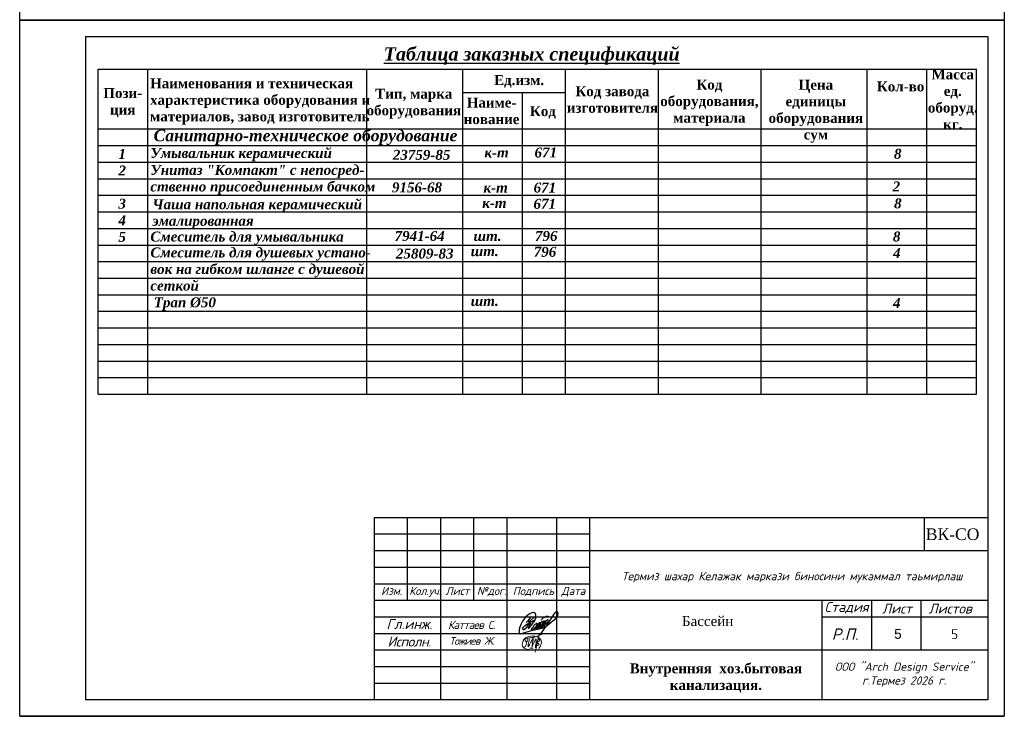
# Model space of a CAD drawing. Extents: x 4114239 to 5838486, y 780458 to 1383318.
# Tile 162 of 231: x 4447956 to 4477656, y 1152296 to 1173307. Entities that reach past the tile are written whole.
import ezdxf

# ---------------------------------------------------------------- set-up
doc = ezdxf.new("R2010")
doc.units = 0
doc.header["$MEASUREMENT"] = 0
doc.layers.add('_0', color=7, linetype='Continuous', lineweight=15)
doc.layers.add('ФВС-3', color=7, linetype='Continuous', lineweight=25)
doc.styles.add('MyStyle', font='isocpeur.ttf', dxfattribs={"height": 400})
doc.styles.add('NIA', font='times.ttf')
doc.styles.add('OOO-Kazar', font='txt')

# ---------------------------------------------------------------- blocks, each defined once
blk = doc.blocks.new('gfnfd')
at = {"layer": '_0', "color": 5, "ltscale": 100}
for points in [[(6520817.7, 2413293.9), (6520848.3, 2413293.6)], [(6520801, 2413191.6), (6520834.5, 2413191.6)]]:
    blk.add_lwpolyline(points, dxfattribs=at)
blk.add_arc((6518800.2, 2413812.4), 2051.1, 342.79532, 345.32891, dxfattribs=at)
for points in [[(6520891.3, 2413186), (6520915, 2413229.1), (6520915.3, 2413268.7), (6520745.7, 2413281.4), (6520730.3, 2413208), (6520826.7, 2413172.7)], [(6520765.3, 2413254.6), (6520754.2, 2413268.5), (6520847.3, 2413304.6), (6520939, 2413338.6)], [(6520800.2, 2413285.4), (6520787, 2413204.9), (6520836.4, 2413284.7), (6520823.2, 2413202), (6520865.6, 2413283.3), (6520858, 2413196.4), (6520894.9, 2413321.6), (6520855, 2413150)], [(6520887.9, 2413287.6), (6520900.4, 2413265.9), (6520878.9, 2413249.6), (6520895.2, 2413224), (6520870, 2413212.6), (6520870.2, 2413206.7)], [(6520759.5, 2413205.7), (6520745.6, 2413203.3)]]:
    blk.add_spline(points, degree=3, dxfattribs=at)
blk = doc.blocks.new('rrwerewrewrewrew')
at = {"color": 5}
for points in [[(387872, 564817), (385461, 560165, 0.5555675), (386382, 560107), (391670, 566719), (392907, 570003, 0.1652467), (392907, 572723, 0.4373519), (390680, 575054, 0.1925367), (387853, 574100), (386571, 573489), (385290, 572586), (383117, 570710), (380078, 566719), (378699, 564105), (377285, 560326), (377078, 559578, 0.0785228), (377003, 555809, 0.2301942), (377694, 554621, 0.0887128), (377781, 554616, 0.0887128), (379419, 554812, 0.0887128), (381084, 555304), (390088, 557920), (399004, 560086), (402154, 561376)], [(387980, 570424), (385421, 567493, 0.2289988), (385508, 566433, 0.4148871), (386276, 566280), (387929, 567230), (391574, 570827), (387929, 567230), (383602, 559965), (381685, 558391), (380818, 558391), (380448, 559062), (380582, 559876), (380932, 560780), (382245, 562139), (384351, 563843), (392166, 568035)], [(390507, 558635), (395529, 562210), (397057, 563852), (397766, 564614), (397257, 565308), (395804, 564684), (393930, 562390), (393187, 560845, 0.2425571), (393041, 559580, 0.403283), (393704, 559264), (399431, 563972), (400603, 565962), (400228, 566548), (398635, 565939), (397633, 564795), (395782, 562481), (395782, 560295), (396385, 560295), (399478, 562450), (401915, 565049, 0.0481341), (402290, 566969, 0.1195267), (400636, 565910), (398470, 562543), (398470, 560904), (398892, 560600), (405033, 566245, 0.1215434), (405033, 567557, 0.358457), (404400, 567908, 0.1500372), (402713, 566737), (401915, 565049), (401358, 564455, 0.1033271), (401119, 561843, 0.5753384), (401471, 561164, 0.1529521), (402959, 561934), (404869, 563552), (412161, 569153), (414224, 572291), (414531, 574421), (414044, 575728), (413253, 576151), (412242, 575691), (411129, 574552), (409777, 572512), (406098, 567138), (396979, 553520)], [(398349, 567683, -0.1723995), (399516, 569357, -0.0937472), (402528, 571150, -0.2781187), (405794, 570727)], [(393348, 564247, 0.1582973), (390735, 562114), (389962, 560238), (388831, 559169, 0.4981733), (388831, 558274, 0.2094685), (389828, 557885), (393236, 561652), (394204, 563658, 0.4643233), (393929, 564350), (393348, 564299), (393348, 564247)]]:
    blk.add_lwpolyline(points, format="xyb", dxfattribs=at)
blk.add_lwpolyline([(385421, 567493), (383513, 565557)], dxfattribs=at)

msp = doc.modelspace()

# ---------------------------------------------------------------- linework, layer by layer
at = {"color": 0}
for p, q in [((4447956.0865, 1173295.9427), (4447956.0865, 1194295.9427)), ((4477656.0865, 1194295.9427), (4477656.0865, 1173295.9427)), ((4477656.0865, 1173295.9427), (4447956.0865, 1173295.9427)), ((4447956.0865, 1173295.9427), (4477656.0865, 1173295.9427)), ((4447956.0865, 1152295.9427), (4447956.0865, 1173295.9427)), ((4477656.0865, 1173295.9427), (4477656.0865, 1152295.9427)), ((4449956.0865, 1172795.9427), (4477156.0865, 1172795.9427)), ((4449956.0865, 1152795.9427), (4449956.0865, 1172795.9427)), ((4477156.0865, 1172795.9427), (4477156.0865, 1152795.9427)), ((4450320.5577, 1171811.1989), (4476820.5577, 1171811.1989)), ((4450320.5577, 1162011.1989), (4450320.5577, 1171811.1989)), ((4451820.5577, 1162011.1989), (4451820.5577, 1171811.1989)), ((4458426.6301, 1162011.1989), (4458426.6301, 1171811.1989)), ((4461320.5577, 1162011.1989), (4461320.5577, 1171811.1989)), ((4464420.5577, 1162011.1989), (4464420.5577, 1171811.1989)), ((4467220.5577, 1162011.1989), (4467220.5577, 1171811.1989)), ((4470320.5577, 1162011.1989), (4470320.5577, 1171811.1989)), ((4473520.5577, 1162011.1989), (4473520.5577, 1171811.1989)), ((4475320.5577, 1162011.1989), (4475320.5577, 1171811.1989)), ((4476820.5577, 1162011.1989), (4476820.5577, 1171811.1989)), ((4461320.5577, 1171111.1989), (4464420.5577, 1171111.1989)), ((4463120.5577, 1162011.1989), (4463120.5577, 1171111.1989)), ((4450320.5577, 1170011.1989), (4476820.5577, 1170011.1989)), ((4450320.5577, 1169511.1989), (4476820.5577, 1169511.1989)), ((4450320.5577, 1169011.1989), (4476820.5577, 1169011.1989)), ((4450320.5577, 1168511.1989), (4476820.5577, 1168511.1989)), ((4450320.5577, 1168011.1989), (4476820.5577, 1168011.1989)), ((4450320.5577, 1167511.1989), (4476820.5577, 1167511.1989)), ((4450320.5577, 1167011.1989), (4476820.5577, 1167011.1989)), ((4450320.5577, 1166511.1989), (4476820.5577, 1166511.1989)), ((4450320.5577, 1166011.1989), (4476820.5577, 1166011.1989)), ((4450320.5577, 1165511.1989), (4476820.5577, 1165511.1989)), ((4450320.5577, 1165011.1989), (4476820.5577, 1165011.1989)), ((4450320.5577, 1164511.1989), (4476820.5577, 1164511.1989)), ((4450320.5577, 1164011.1989), (4476820.5577, 1164011.1989)), ((4450320.5577, 1163511.1989), (4476820.5577, 1163511.1989)), ((4450320.5577, 1163011.1989), (4476820.5577, 1163011.1989)), ((4450320.5577, 1162511.1989), (4476820.5577, 1162511.1989)), ((4450320.5577, 1162011.1989), (4476820.5577, 1162011.1989)), ((4477156.0865, 1152795.9427), (4449956.0865, 1152795.9427)), ((4477656.0865, 1152295.9427), (4447956.0865, 1152295.9427))]:
    msp.add_line(p, q, dxfattribs=at)
at = {"linetype": 'Continuous'}
for p, q in [((4458656.0865, 1158295.9427), (4477156.0865, 1158295.9427)), ((4458656.0865, 1152795.9427), (4458656.0865, 1158295.9427)), ((4459656.0865, 1155795.9427), (4459656.0865, 1158295.9427)), ((4460656.0865, 1152795.9427), (4460656.0865, 1158295.9427)), ((4461656.0865, 1155795.9427), (4461656.0865, 1158295.9427)), ((4462656.0865, 1152795.9427), (4462656.0865, 1158295.9427)), ((4464156.0865, 1152795.9427), (4464156.0865, 1158295.9427)), ((4465156.0865, 1152795.9427), (4465156.0865, 1158295.9427)), ((4465156.0865, 1157295.9427), (4477156.0865, 1157295.9427)), ((4458656.0865, 1156295.9427), (4465156.0865, 1156295.9427)), ((4458656.0865, 1155795.9427), (4465156.0865, 1155795.9427)), ((4465156.0865, 1155795.9427), (4477156.0865, 1155795.9427)), ((4472156.0865, 1155795.9427), (4472156.0865, 1152795.9427)), ((4473656.0865, 1154295.9427), (4473656.0865, 1155795.9427)), ((4475150.2488, 1154295.9427), (4475150.2488, 1155795.9427)), ((4472156.0865, 1155295.9427), (4477156.0865, 1155295.9427)), ((4465156.0865, 1154295.9427), (4477156.0865, 1154295.9427))]:
    msp.add_line(p, q, dxfattribs=at)
at = {"linetype": 'ByBlock', "ltscale": 0.1}
msp.add_line((4475236.0873, 1158295.9427), (4475236.0873, 1157295.9427), dxfattribs=at)
msp.add_line((4447956.0865, 1152295.9427), (4477656.0865, 1152295.9427))
msp.add_lwpolyline([(4447956.0865, 1173295.9427), (4477656.0865, 1173295.9427), (4477656.0865, 1152295.9427), (4447956.0865, 1152295.9427)], close=True)
at = {"linetype": 'Continuous'}
for points in [[(4458656.0865, 1157795.9427), (4465156.0865, 1157795.9427)], [(4458656.0865, 1157295.9427), (4465156.0865, 1157295.9427)], [(4458656.0865, 1156795.9427), (4465156.0865, 1156795.9427)], [(4458656.0865, 1155295.9427), (4465156.0865, 1155295.9427)], [(4458656.0865, 1154795.9427), (4465156.0865, 1154795.9427)], [(4458656.0865, 1154295.9427), (4465156.0865, 1154295.9427)], [(4458656.0865, 1153795.9427), (4465156.0865, 1153795.9427)], [(4458656.0865, 1153295.9427), (4465156.0865, 1153295.9427)]]:
    msp.add_lwpolyline(points, dxfattribs=at)

# ---------------------------------------------------------------- block references
at = {"color": 6, "xscale": 0.03125, "yscale": 0.03125, "zscale": 0.03125}
msp.add_blockref('rrwerewrewrewrew', (4451244.4494, 1137456.1373), dxfattribs=at)
at = {"layer": '_0', "xscale": 3, "yscale": 3, "zscale": 3}
msp.add_blockref('gfnfd', (-15099063.247, -6085219.6903), dxfattribs=at)

# ---------------------------------------------------------------- texts
at = {"color": 0}
for s, insert, char_height, width, attachment_point in [('{\\fTimes New Roman|b1|i1|c204|p18;\\LТаблица заказных спецификаций}', (4463399.591, 1172475.8883), 400, 10534.509643, 2), ('{\\fTimes New Roman|b1|i0|c204|p18;Масса \\Pед.\\Pоборуд.\\Pкг.}', (4476100.7471, 1171806.3077), 300, 2018.588366, 2), ('{\\fTimes New Roman|b1|i0|c204|p18;Наименования и техническая характеристика оборудования и материалов, завод изготовитель}', (4451888.0691, 1171539.4973), 300, 6773.856011, 1), ('{\\fTimes New Roman|b1|i0|c204|p18;Ед.изм.}', (4462265.4634, 1171637.101), 300, 1741.278095, 1), ('{\\fTimes New Roman|b1|i0|c204|p18;Код оборудования, материала}', (4468760.4111, 1171500.6211), 300, 2642.923346, 2), ('{\\fTimes New Roman|b1|i0|c204|p18;Цена единицы оборудования\\Pсум}', (4471971.6982, 1171494.1916), 300, 2969.873615, 2), ('{\\fTimes New Roman|b1|i0|c204|p18;Кол-во}', (4473812.0784, 1171443.753), 300, 1883.376158, 1), ('{\\fTimes New Roman|b1|i0|c204|p18;Пози-\\Pция}', (4451063.9348, 1171245.6656), 300, 1778.657707, 2), ('{\\fTimes New Roman|b1|i0|c204|p18;Тип, марка оборудования}', (4459844.3411, 1171223.8627), 300, 2555.801052, 2), ('{\\fTimes New Roman|b1|i0|c204|p18;Код завода изготовителя}', (4465834.1906, 1171299.5507), 300, 3755.544879, 2), ('{\\fTimes New Roman|b1|i0|c204|p18;Наиме-\\Pнование}', (4462190.0265, 1170957.9268), 300, 2217.681443, 2), ('{\\fTimes New Roman|b1|i0|c204|p18;Код}', (4463346.0139, 1170697.8827), 300, 2042.16445, 1), ('{\\fTimes New Roman|b1|i1|c204|p18;Санитарно-техническое оборудование}', (4451995.7372, 1169989.7876), 350, 11712.808781, 1), ('{\\fTimes New Roman|b1|i1|c204|p18;1}', (4450934.5154, 1169408.0993), 300, 225.350397, 1), ('{\\fTimes New Roman|b1|i1|c204|p18;Умывальник керамический}', (4451898.3977, 1169435.8853), 300, 7574.81428, 1), ('{\\fTimes New Roman|b0|i0|c204|p18;    \\fTimes New Roman|b1|i1|c204|p18;23759-85}', (4458757.4613, 1169381.0163), 300, 2182.694912, 1), ('{\\fTimes New Roman|b0|i0|c204|p18;   \\fTimes New Roman|b1|i1|c204|p18;к-т}', (4461632.2899, 1169450.7188), 300, 1028.018025, 1), ('{\\fTimes New Roman|b1|i1|c204|p18;671}', (4463485.0367, 1169450.7188), 300, 791.872877, 1), ('{\\fTimes New Roman|b1|i1|c0|p18;8}', (4474327.8482, 1169412.9972), 300, 447.700793, 1), ('{\\fTimes New Roman|b1|i1|c204|p18;2}', (4450934.5154, 1168908.0993), 300, 225.350397, 1), ('{\\fTimes New Roman|b1|i1|c204|p18;Унитаз "Компакт" с непосред-\\Pственно присоединенным бачком}', (4451896.751, 1168925.8786), 300, 8110.831932, 1), ('{\\fTimes New Roman|b1|i1|c204|p18;9156-68}', (4459185.3623, 1168399.1072), 300, 1475.314348, 1), ('{\\fTimes New Roman|b1|i1|c204|p18;671}', (4463457.778, 1168394.1075), 300, 643.01442, 1), ('{\\fTimes New Roman|b1|i1|c0|p18;2}', (4474287.4012, 1168427.0874), 300, 401.356758, 1), ('{\\fTimes New Roman|b0|i0|c204|p18;   \\fTimes New Roman|b1|i1|c204|p18;к-т}', (4461605.0312, 1168394.1075), 300, 1028.018025, 1), ('{\\fTimes New Roman|b1|i1|c204|p18;3}', (4450934.5154, 1167908.0993), 300, 225.350397, 1), ('{\\fTimes New Roman|b1|i1|c204|p18;Чаша напольная\\fTimes New Roman|b1|i1|c0|p18; \\fTimes New Roman|b1|i1|c204|p18;керамический  эмалированная}', (4451958.0375, 1167890.7406), 300, 6575.333601, 1), ('{\\fTimes New Roman|b0|i0|c204|p18;   \\fTimes New Roman|b1|i1|c204|p18;к-т}', (4461566.8221, 1167929.3451), 300, 1028.018025, 1), ('{\\fTimes New Roman|b1|i1|c204|p18;671}', (4463454.002, 1167904.2425), 300, 791.872877, 1), ('{\\fTimes New Roman|b1|i1|c0|p18;8}', (4474330.3778, 1167915.8991), 300, 469.762797, 1), ('{\\fTimes New Roman|b1|i1|c204|p18;4}', (4450934.5154, 1167408.0993), 300, 225.350397, 1), ('{\\fTimes New Roman|b1|i1|c204|p18;Смеситель для умывальника}', (4451898.3977, 1166916.0546), 300, 6069.854058, 1), ('{\\fTimes New Roman|b1|i1|c204|p18;7941-64}', (4459265.6342, 1166933.5583), 300, 1480.289113, 1), ('{\\fTimes New Roman|b1|i1|c204|p18;796}', (4463497.9636, 1166933.5583), 300, 3755.544879, 1), ('{\\fTimes New Roman|b1|i1|c0|p18;5}', (4450934.5154, 1166908.0993), 300, 229.027397, 1), ('{\\fTimes New Roman|b0|i0|c204|p18;   \\fTimes New Roman|b1|i1|c204|p18;шт.}', (4461645.2168, 1166933.5583), 300, 1114.1031, 1), ('{\\fTimes New Roman|b1|i1|c204|p18;Смеситель для душевых устано-\\Pвок на гибком шланге с душевой сеткой}', (4451898.3977, 1166436.9463), 300, 7574.81428, 1), ('{\\fTimes New Roman|b1|i1|c204|p18;25809-83}', (4459304.783, 1166403.2056), 300, 1687.498919, 1), ('{\\fTimes New Roman|b0|i0|c204|p18;   \\fTimes New Roman|b1|i1|c204|p18;шт.}', (4461560.3119, 1166475.6521), 300, 1114.1031, 1), ('{\\fTimes New Roman|b1|i1|c204|p18;796}', (4463461.5686, 1166456.3744), 300, 3755.544879, 1), ('{\\fTimes New Roman|b1|i1|c0|p18;4}', (4474298.3417, 1166414.6172), 300, 469.762797, 1), ('{\\fTimes New Roman|b1|i1|c204|p18;Трап %%C50}', (4451999.94, 1164933.2917), 300, 7574.81428, 1), ('{\\fTimes New Roman|b0|i0|c204|p18;   \\fTimes New Roman|b1|i1|c204|p18;шт.}', (4461560.3119, 1164975.6521), 300, 1114.1031, 1), ('{\\fTimes New Roman|b1|i1|c0|p18;4}', (4474298.6683, 1164914.6172), 300, 469.762797, 1), ('{\\fTimes New Roman|b1|i0|c204|p18;Внутренняя  хоз.бытовая канализация.}', (4468956.0865, 1153892.0966), 300, 6520.084182, 2)]:
    msp.add_mtext(s, dxfattribs=dict(at, insert=insert, char_height=char_height, width=width, attachment_point=attachment_point))
at = {"color": 0, "insert": (4474294.7257, 1166917.8337), "char_height": 300, "attachment_point": 1}
msp.add_mtext('{\\fTimes New Roman|b1|i1|c0|p18;8}', dxfattribs=at)
at = {"insert": (4475288.9932, 1157962.9788), "char_height": 350, "attachment_point": 1}
msp.add_mtext('{\\fTimes New Roman|b0|i0|c204|p18;ВК-СО}', dxfattribs=at)
at = {"lineweight": -3, "insert": (4467931.5041, 1155318.3061), "char_height": 300, "width": 1733.650506, "attachment_point": 1, "style": 'NIA'}
msp.add_mtext('\\pxi0.005;{\\C0;Бассейн}', dxfattribs=at)
at = {"insert": (4460876.0865, 1155051.2574), "char_height": 240, "width": 2180, "attachment_point": 4}
msp.add_mtext('{\\fISOCPEUR|b0|i1|c204|p34;\\T0.9;Каттаев С}.', dxfattribs=at)
at = {"color": 5, "lineweight": 30, "ltscale": 20, "insert": (4474334.6879, 1154932.0626), "char_height": 300, "attachment_point": 1}
msp.add_mtext_dynamic_manual_height_columns('{\\C256;5}', width=300, gutter_width=1250, heights=[0], dxfattribs=at)
at = {"insert": (4476046.1817, 1154923.7532), "char_height": 300, "attachment_point": 1, "style": 'MyStyle'}
msp.add_mtext_dynamic_manual_height_columns('5', width=968.847201, gutter_width=1250, heights=[0], dxfattribs=at)
at = {"layer": 'ФВС-3', "linetype": 'Continuous', "lineweight": 5, "style": 'OOO-Kazar'}
for s, insert, char_height, attachment_point in [('{\\fISOCPEUR|b0|i1|c204|p34;Термиз шахар Келажак маркази биносини мукаммал таьмирлаш\\P  }', (4471255.7473, 1155914.5288), 250, 8), ('{\\fISOCPEUR|b0|i1|c204|p34;Изм.}', (4459175.4426, 1156196.3716), 240, 2), ('{\\fISOCPEUR|b0|i1|c204|p34;Кол.уч.}', (4460187.4775, 1156196.3716), 240, 2), ('{\\fISOCPEUR|b0|i1|c204|p34;Лист}', (4461159.5763, 1156196.3716), 240, 2), ('{\\fISOCPEUR|b0|i1|c204|p34;№дог.}', (4462195.4677, 1156196.3716), 240, 2), ('{\\fISOCPEUR|b0|i1|c204|p34;Подпись}', (4463452.5527, 1156196.3716), 240, 2), ('{\\fISOCPEUR|b0|i1|c204|p34;Дата}', (4464657.1946, 1156196.3716), 240, 2), ('{\\fISOCPEUR|b0|i1|c204|p34;Стадия}', (4472897.2233, 1155395.9427), 300, 8), ('{\\fISOCPEUR|b0|i1|c204|p34;Лист }', (4474421.443, 1155395.9427), 300, 8), ('{\\fISOCPEUR|b0|i1|c204|p34;Листов }', (4476025.4502, 1155395.9427), 300, 8), ('{\\fISOCPEUR|b0|i1|c204|p34;Р.П.}', (4472851.9548, 1154595.9427), 350, 8), ('{\\fISOCPEUR|b0|i1|c204|p34;\\T0.95;Исполн.}', (4459707.9435, 1154699.6912), 300, 2), ('{\\fISOCPEUR|b0|i1|c204|p34;\\T0.9;Тожиев Ж.}', (4461590.8997, 1154682.7122), 230, 2), ('{\\fISOCPEUR|b0|i1|c204|p34;ООО "Arch Design Service"\\Pг.Термез 20\\fISOCPEUR|b0|i1|c0|p34;26\\fISOCPEUR|b0|i1|c204|p34; г.\\P  }', (4474634.9793, 1152767.0953), 250, 8)]:
    msp.add_mtext(s, dxfattribs=dict(at, insert=insert, char_height=char_height, attachment_point=attachment_point))
at = {"layer": 'ФВС-3', "color": 0, "linetype": 'Continuous', "lineweight": 5, "insert": (4459710.3297, 1155228.0364), "char_height": 300, "attachment_point": 2, "style": 'OOO-Kazar'}
msp.add_mtext('{\\fISOCPEUR|b0|i1|c204|p34;\\C256;Гл.инж.}', dxfattribs=at)

doc.saveas('drawing.dxf')
